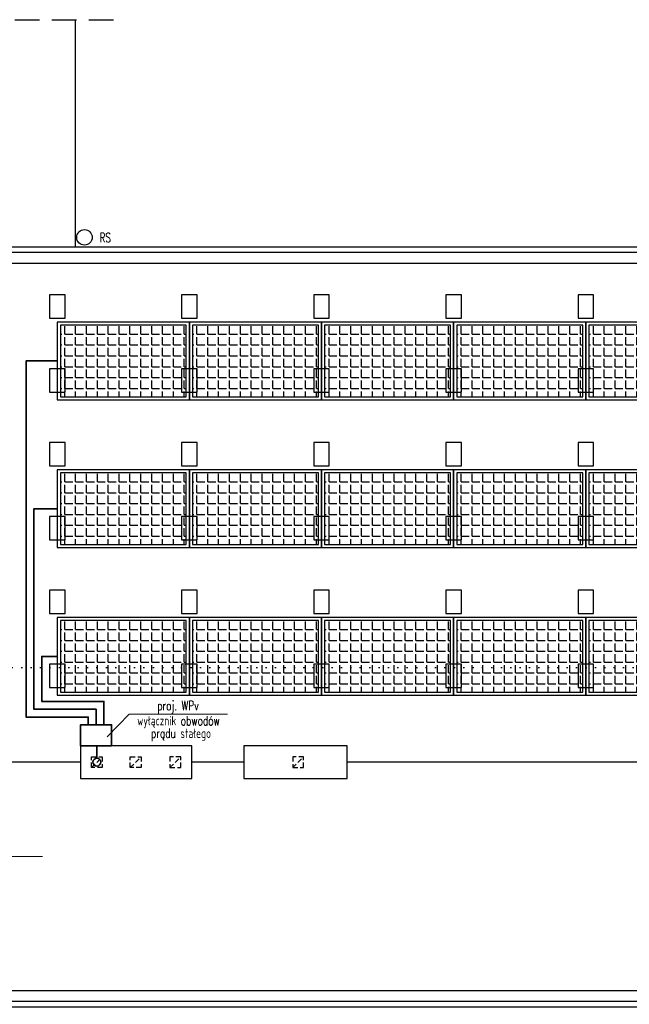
# Model space of a CAD drawing. Header units: millimetres. Extents: x 167273 to 188273, y -125105 to -88145.
# Tile 129 of 210: x 173391 to 174175, y -102101 to -100835. Entities that reach past the tile are written whole.
import ezdxf
from ezdxf.enums import TextEntityAlignment as Align

# ---------------------------------------------------------------- set-up
doc = ezdxf.new("R2010")
doc.units = ezdxf.units.MM
for name, pattern in [('ACAD_ISO03W100', [30, 12, -18]), ('ACAD_ISO07W100', [3, 0, -3]), ('HIDDEN', [9.525, 6.35, -3.175])]:
    doc.linetypes.add(name, pattern=pattern)
for name, color, linetype in [('a-op_text', 9, 'Continuous'), ('a-poziomy', 9, 'Continuous'), ('b-cienka', 9, 'Continuous'), ('b-przerywana1', 9, 'ACAD_ISO03W100'), ('b-widokowa', 7, 'Continuous'), ('El_tablice_opis', 9, 'Continuous'), ('h-hatch', 8, 'Continuous')]:
    doc.layers.add(name, color=color, linetype=linetype)
for name, color, linetype, lineweight in [('El_gniazda', 144, 'Continuous', 35), ('El_tablice', 10, 'Continuous', 35), ('opisy', 1, 'Continuous', 25)]:
    doc.layers.add(name, color=color, linetype=linetype, lineweight=lineweight)
doc.styles.add('Arial', font='romans.shx', dxfattribs={"width": 0.7, "height": 12})
doc.styles.add('PPAB_100', font='romans.shx', dxfattribs={"width": 0.7, "height": 12})

msp = doc.modelspace()

# ---------------------------------------------------------------- hatches: boundary and pattern name
at = {"layer": 'h-hatch'}
h = msp.add_hatch(dxfattribs=at)
h.set_pattern_fill('ANGLE', color=256, scale=2, style=0)
h.set_pattern_definition([(0, (-170, -5000), (0, 13.97), [10.16, -3.81]), (90, (-170, -5000), (-13.97, 9e-16), [10.16, -3.81])])
h.paths.add_polyline_path([(173605.44, -101227.89), (173443.44, -101227.89), (173443.44, -101319.89), (173605.44, -101319.89)])
h = msp.add_hatch(dxfattribs=at)
h.set_pattern_fill('ANGLE', color=256, scale=2, style=0)
h.set_pattern_definition([(0, (0, -5000), (0, 13.97), [10.16, -3.81]), (90, (0, -5000), (-13.97, 9e-16), [10.16, -3.81])])
h.paths.add_polyline_path([(173775.44, -101227.89), (173613.44, -101227.89), (173613.44, -101319.89), (173775.44, -101319.89)])
h = msp.add_hatch(dxfattribs=at)
h.set_pattern_fill('ANGLE', color=256, scale=2, style=0)
h.set_pattern_definition([(0, (170, -5000), (0, 13.97), [10.16, -3.81]), (90, (170, -5000), (-13.97, 9e-16), [10.16, -3.81])])
h.paths.add_polyline_path([(173945.44, -101227.89), (173783.44, -101227.89), (173783.44, -101319.89), (173945.44, -101319.89)])
h = msp.add_hatch(dxfattribs=at)
h.set_pattern_fill('ANGLE', color=256, scale=2, style=0)
h.set_pattern_definition([(0, (340, -5000), (0, 13.97), [10.16, -3.81]), (90, (340, -5000), (-13.97, 9e-16), [10.16, -3.81])])
h.paths.add_polyline_path([(174115.44, -101227.89), (173953.44, -101227.89), (173953.44, -101319.89), (174115.44, -101319.89)])
h = msp.add_hatch(dxfattribs=at)
h.set_pattern_fill('ANGLE', color=256, scale=2, style=0)
h.set_pattern_definition([(0, (510, -5000), (0, 13.97), [10.16, -3.81]), (90, (510, -5000), (-13.97, 9e-16), [10.16, -3.81])])
h.paths.add_polyline_path([(174285.44, -101227.89), (174123.44, -101227.89), (174123.44, -101319.89), (174285.44, -101319.89)])
h = msp.add_hatch(dxfattribs=at)
h.set_pattern_fill('ANGLE', color=256, scale=2, style=0)
h.set_pattern_definition([(0, (-170, -5190), (0, 13.97), [10.16, -3.81]), (90, (-170, -5190), (-13.97, 9e-16), [10.16, -3.81])])
h.paths.add_polyline_path([(173605.44, -101417.89), (173443.44, -101417.89), (173443.44, -101509.89), (173605.44, -101509.89)])
h = msp.add_hatch(dxfattribs=at)
h.set_pattern_fill('ANGLE', color=256, scale=2, style=0)
h.set_pattern_definition([(0, (0, -5190), (0, 13.97), [10.16, -3.81]), (90, (0, -5190), (-13.97, 9e-16), [10.16, -3.81])])
h.paths.add_polyline_path([(173775.44, -101417.89), (173613.44, -101417.89), (173613.44, -101509.89), (173775.44, -101509.89)])
h = msp.add_hatch(dxfattribs=at)
h.set_pattern_fill('ANGLE', color=256, scale=2, style=0)
h.set_pattern_definition([(0, (170, -5190), (0, 13.97), [10.16, -3.81]), (90, (170, -5190), (-13.97, 9e-16), [10.16, -3.81])])
h.paths.add_polyline_path([(173945.44, -101417.89), (173783.44, -101417.89), (173783.44, -101509.89), (173945.44, -101509.89)])
h = msp.add_hatch(dxfattribs=at)
h.set_pattern_fill('ANGLE', color=256, scale=2, style=0)
h.set_pattern_definition([(0, (340, -5190), (0, 13.97), [10.16, -3.81]), (90, (340, -5190), (-13.97, 9e-16), [10.16, -3.81])])
h.paths.add_polyline_path([(174115.44, -101417.89), (173953.44, -101417.89), (173953.44, -101509.89), (174115.44, -101509.89)])
h = msp.add_hatch(dxfattribs=at)
h.set_pattern_fill('ANGLE', color=256, scale=2, style=0)
h.set_pattern_definition([(0, (510, -5190), (0, 13.97), [10.16, -3.81]), (90, (510, -5190), (-13.97, 9e-16), [10.16, -3.81])])
h.paths.add_polyline_path([(174285.44, -101417.89), (174123.44, -101417.89), (174123.44, -101509.89), (174285.44, -101509.89)])
h = msp.add_hatch(dxfattribs=at)
h.set_pattern_fill('ANGLE', color=256, scale=2, style=0)
h.set_pattern_definition([(0, (-170, -5380), (0, 13.97), [10.16, -3.81]), (90, (-170, -5380), (-13.97, 9e-16), [10.16, -3.81])])
h.paths.add_polyline_path([(173605.44, -101607.89), (173443.44, -101607.89), (173443.44, -101699.89), (173605.44, -101699.89)])
h = msp.add_hatch(dxfattribs=at)
h.set_pattern_fill('ANGLE', color=256, scale=2, style=0)
h.set_pattern_definition([(0, (0, -5380), (0, 13.97), [10.16, -3.81]), (90, (0, -5380), (-13.97, 9e-16), [10.16, -3.81])])
h.paths.add_polyline_path([(173775.44, -101607.89), (173613.44, -101607.89), (173613.44, -101699.89), (173775.44, -101699.89)])
h = msp.add_hatch(dxfattribs=at)
h.set_pattern_fill('ANGLE', color=256, scale=2, style=0)
h.set_pattern_definition([(0, (170, -5380), (0, 13.97), [10.16, -3.81]), (90, (170, -5380), (-13.97, 9e-16), [10.16, -3.81])])
h.paths.add_polyline_path([(173945.44, -101607.89), (173783.44, -101607.89), (173783.44, -101699.89), (173945.44, -101699.89)])
h = msp.add_hatch(dxfattribs=at)
h.set_pattern_fill('ANGLE', color=256, scale=2, style=0)
h.set_pattern_definition([(0, (340, -5380), (0, 13.97), [10.16, -3.81]), (90, (340, -5380), (-13.97, 9e-16), [10.16, -3.81])])
h.paths.add_polyline_path([(174115.44, -101607.89), (173953.44, -101607.89), (173953.44, -101699.89), (174115.44, -101699.89)])
h = msp.add_hatch(dxfattribs=at)
h.set_pattern_fill('ANGLE', color=256, scale=2, style=0)
h.set_pattern_definition([(0, (510, -5380), (0, 13.97), [10.16, -3.81]), (90, (510, -5380), (-13.97, 9e-16), [10.16, -3.81])])
h.paths.add_polyline_path([(174285.44, -101607.89), (174123.44, -101607.89), (174123.44, -101699.89), (174285.44, -101699.89)])

# ---------------------------------------------------------------- linework, layer by layer
at = {"layer": 'a-poziomy', "linetype": 'ACAD_ISO07W100', "ltscale": 4}
msp.add_lwpolyline([(179286.44, -101668.05), (171971.94, -101668.05), (171971.94, -101957.57), (170976.98, -101957.57)], dxfattribs=at)
at = {"layer": 'b-cienka'}
for points in [[(173429.44, -101218.89), (173449.44, -101218.89), (173449.44, -101188.89), (173429.44, -101188.89)], [(173599.44, -101218.89), (173619.44, -101218.89), (173619.44, -101188.89), (173599.44, -101188.89)], [(173769.44, -101218.89), (173789.44, -101218.89), (173789.44, -101188.89), (173769.44, -101188.89)], [(173939.44, -101218.89), (173959.44, -101218.89), (173959.44, -101188.89), (173939.44, -101188.89)], [(174109.44, -101218.89), (174129.44, -101218.89), (174129.44, -101188.89), (174109.44, -101188.89)], [(173429.44, -101313.89), (173449.44, -101313.89), (173449.44, -101283.89), (173429.44, -101283.89)], [(173599.44, -101313.89), (173619.44, -101313.89), (173619.44, -101283.89), (173599.44, -101283.89)], [(173769.44, -101313.89), (173789.44, -101313.89), (173789.44, -101283.89), (173769.44, -101283.89)], [(173939.44, -101313.89), (173959.44, -101313.89), (173959.44, -101283.89), (173939.44, -101283.89)], [(174109.44, -101313.89), (174129.44, -101313.89), (174129.44, -101283.89), (174109.44, -101283.89)], [(173429.44, -101408.89), (173449.44, -101408.89), (173449.44, -101378.89), (173429.44, -101378.89)], [(173599.44, -101408.89), (173619.44, -101408.89), (173619.44, -101378.89), (173599.44, -101378.89)], [(173769.44, -101408.89), (173789.44, -101408.89), (173789.44, -101378.89), (173769.44, -101378.89)], [(173939.44, -101408.89), (173959.44, -101408.89), (173959.44, -101378.89), (173939.44, -101378.89)], [(174109.44, -101408.89), (174129.44, -101408.89), (174129.44, -101378.89), (174109.44, -101378.89)], [(173429.44, -101503.89), (173449.44, -101503.89), (173449.44, -101473.89), (173429.44, -101473.89)], [(173599.44, -101503.89), (173619.44, -101503.89), (173619.44, -101473.89), (173599.44, -101473.89)], [(173769.44, -101503.89), (173789.44, -101503.89), (173789.44, -101473.89), (173769.44, -101473.89)], [(173939.44, -101503.89), (173959.44, -101503.89), (173959.44, -101473.89), (173939.44, -101473.89)], [(174109.44, -101503.89), (174129.44, -101503.89), (174129.44, -101473.89), (174109.44, -101473.89)], [(173429.44, -101598.89), (173449.44, -101598.89), (173449.44, -101568.89), (173429.44, -101568.89)], [(173599.44, -101598.89), (173619.44, -101598.89), (173619.44, -101568.89), (173599.44, -101568.89)], [(173769.44, -101598.89), (173789.44, -101598.89), (173789.44, -101568.89), (173769.44, -101568.89)], [(173939.44, -101598.89), (173959.44, -101598.89), (173959.44, -101568.89), (173939.44, -101568.89)], [(174109.44, -101598.89), (174129.44, -101598.89), (174129.44, -101568.89), (174109.44, -101568.89)], [(173429.44, -101693.89), (173449.44, -101693.89), (173449.44, -101663.89), (173429.44, -101663.89)], [(173599.44, -101693.89), (173619.44, -101693.89), (173619.44, -101663.89), (173599.44, -101663.89)], [(173769.44, -101693.89), (173789.44, -101693.89), (173789.44, -101663.89), (173769.44, -101663.89)], [(173939.44, -101693.89), (173959.44, -101693.89), (173959.44, -101663.89), (173939.44, -101663.89)], [(174109.44, -101693.89), (174129.44, -101693.89), (174129.44, -101663.89), (174109.44, -101663.89)]]:
    msp.add_lwpolyline(points, close=True, dxfattribs=at)
at = {"layer": 'b-przerywana1', "linetype": 'HIDDEN'}
for p, q in [((173483.44, -101796.89), (173497.44, -101782.89)), ((173533.44, -101796.89), (173547.44, -101782.89)), ((173598.44, -101782.89), (173584.44, -101782.89)), ((173584.44, -101796.89), (173598.44, -101782.89)), ((173756.44, -101782.89), (173742.44, -101782.89)), ((173742.44, -101796.89), (173756.44, -101782.89))]:
    msp.add_line(p, q, dxfattribs=at)
at = {"layer": 'b-przerywana1', "linetype": 'HIDDEN', "ltscale": 5}
msp.add_lwpolyline([(173051.44, -100834.89), (173512.44, -100834.89)], dxfattribs=at)
at = {"layer": 'b-przerywana1', "linetype": 'HIDDEN'}
for points in [[(173483.44, -101782.89), (173497.44, -101782.89), (173497.44, -101796.89), (173483.44, -101796.89)], [(173533.44, -101782.89), (173547.44, -101782.89), (173547.44, -101796.89), (173533.44, -101796.89)]]:
    msp.add_lwpolyline(points, close=True, dxfattribs=at)
for points in [[(173584.44, -101782.89), (173584.44, -101796.89), (173598.44, -101796.89), (173598.44, -101782.89)], [(173742.44, -101782.89), (173742.44, -101796.89), (173756.44, -101796.89), (173756.44, -101782.89)]]:
    msp.add_lwpolyline(points, dxfattribs=at)
at = {"layer": 'b-widokowa'}
for p, q in [((173469.44, -101789.89), (171958.44, -101789.89)), ((173679.44, -101789.89), (173612.44, -101789.89)), ((174221.44, -101789.89), (173812.44, -101789.89))]:
    msp.add_line(p, q, dxfattribs=at)
for points in [[(170962.44, -101126.89), (179273.44, -101126.89), (179273.44, -102104.89), (170962.44, -102104.89)], [(170969.44, -101133.89), (179266.44, -101133.89), (179266.44, -102097.89), (170969.44, -102097.89)], [(170983.44, -101147.89), (179252.44, -101147.89), (179252.44, -102083.89), (170983.44, -102083.89)], [(173469.44, -101810.89), (173612.44, -101810.89), (173612.44, -101768.89), (173469.44, -101768.89)], [(173679.44, -101810.89), (173812.44, -101810.89), (173812.44, -101768.89), (173679.44, -101768.89)]]:
    msp.add_lwpolyline(points, close=True, dxfattribs=at)
at = {"layer": 'El_gniazda'}
msp.add_line((173490.44, -101784.89), (173490.44, -101768.89), dxfattribs=at)
at = {"layer": 'El_gniazda', "lineweight": 15}
msp.add_line((173077.68, -101911.41), (173420.28, -101911.41), dxfattribs=at)
at = {"layer": 'El_gniazda'}
for points in [[(173479.44, -101741.89), (173479.44, -101731.89), (173399.44, -101731.89), (173399.44, -101273.89), (173439.44, -101273.89)], [(173439.44, -101463.89), (173409.44, -101463.89), (173409.44, -101721.89), (173489.44, -101721.89), (173489.44, -101741.89)], [(173439.44, -101653.89), (173419.44, -101653.89), (173419.44, -101711.89), (173499.44, -101711.89), (173499.44, -101741.89)]]:
    msp.add_lwpolyline(points, dxfattribs=at)
msp.add_lwpolyline([(173420.28, -101911.41, 0, 10, 0), (173435.28, -101885.43, 0, 0, 0), (173487.94, -101794.22, 0, 0, 0)], format="xyseb", dxfattribs=at)
msp.add_circle((173490.44, -101789.89), 5, dxfattribs=at)
at = {"layer": 'El_tablice', "ltscale": 0.7}
msp.add_lwpolyline([(173509.44, -101768.89), (173469.44, -101768.89), (173469.44, -101741.89), (173509.44, -101741.89)], close=True, dxfattribs=at)
at = {"layer": 'El_tablice_opis', "lineweight": 18}
msp.add_lwpolyline([(173503.86, -101757.35), (173531.84, -101728.21), (173658.58, -101728.21)], dxfattribs=at)
at = {"layer": 'h-hatch'}
msp.add_line((173462.44, -100834.89), (173462.44, -101126.89), dxfattribs=at)
at = {"layer": 'h-hatch', "ltscale": 0.5}
msp.add_circle((173474.44, -101114.89), 10, dxfattribs=at)
at = {"layer": 'opisy', "color": 5}
for points in [[(173609.44, -101323.89), (173609.44, -101223.89), (173439.44, -101223.89), (173439.44, -101323.89)], [(173605.44, -101319.89), (173605.44, -101227.89), (173443.44, -101227.89), (173443.44, -101319.89)], [(173779.44, -101323.89), (173779.44, -101223.89), (173609.44, -101223.89), (173609.44, -101323.89)], [(173775.44, -101319.89), (173775.44, -101227.89), (173613.44, -101227.89), (173613.44, -101319.89)], [(173949.44, -101323.89), (173949.44, -101223.89), (173779.44, -101223.89), (173779.44, -101323.89)], [(173945.44, -101319.89), (173945.44, -101227.89), (173783.44, -101227.89), (173783.44, -101319.89)], [(174119.44, -101323.89), (174119.44, -101223.89), (173949.44, -101223.89), (173949.44, -101323.89)], [(174115.44, -101319.89), (174115.44, -101227.89), (173953.44, -101227.89), (173953.44, -101319.89)], [(174289.44, -101323.89), (174289.44, -101223.89), (174119.44, -101223.89), (174119.44, -101323.89)], [(174285.44, -101319.89), (174285.44, -101227.89), (174123.44, -101227.89), (174123.44, -101319.89)], [(173609.44, -101513.89), (173609.44, -101413.89), (173439.44, -101413.89), (173439.44, -101513.89)], [(173605.44, -101509.89), (173605.44, -101417.89), (173443.44, -101417.89), (173443.44, -101509.89)], [(173779.44, -101513.89), (173779.44, -101413.89), (173609.44, -101413.89), (173609.44, -101513.89)], [(173775.44, -101509.89), (173775.44, -101417.89), (173613.44, -101417.89), (173613.44, -101509.89)], [(173949.44, -101513.89), (173949.44, -101413.89), (173779.44, -101413.89), (173779.44, -101513.89)], [(173945.44, -101509.89), (173945.44, -101417.89), (173783.44, -101417.89), (173783.44, -101509.89)], [(174119.44, -101513.89), (174119.44, -101413.89), (173949.44, -101413.89), (173949.44, -101513.89)], [(174115.44, -101509.89), (174115.44, -101417.89), (173953.44, -101417.89), (173953.44, -101509.89)], [(174289.44, -101513.89), (174289.44, -101413.89), (174119.44, -101413.89), (174119.44, -101513.89)], [(174285.44, -101509.89), (174285.44, -101417.89), (174123.44, -101417.89), (174123.44, -101509.89)], [(173609.44, -101703.89), (173609.44, -101603.89), (173439.44, -101603.89), (173439.44, -101703.89)], [(173605.44, -101699.89), (173605.44, -101607.89), (173443.44, -101607.89), (173443.44, -101699.89)], [(173779.44, -101703.89), (173779.44, -101603.89), (173609.44, -101603.89), (173609.44, -101703.89)], [(173775.44, -101699.89), (173775.44, -101607.89), (173613.44, -101607.89), (173613.44, -101699.89)], [(173949.44, -101703.89), (173949.44, -101603.89), (173779.44, -101603.89), (173779.44, -101703.89)], [(173945.44, -101699.89), (173945.44, -101607.89), (173783.44, -101607.89), (173783.44, -101699.89)], [(174119.44, -101703.89), (174119.44, -101603.89), (173949.44, -101603.89), (173949.44, -101703.89)], [(174115.44, -101699.89), (174115.44, -101607.89), (173953.44, -101607.89), (173953.44, -101699.89)], [(174289.44, -101703.89), (174289.44, -101603.89), (174119.44, -101603.89), (174119.44, -101703.89)], [(174285.44, -101699.89), (174285.44, -101607.89), (174123.44, -101607.89), (174123.44, -101699.89)]]:
    msp.add_lwpolyline(points, close=True, dxfattribs=at)

# ---------------------------------------------------------------- texts
at = {"layer": 'a-op_text', "ltscale": 0.5, "insert": (173501.26, -101115.14), "char_height": 12, "width": 60, "attachment_point": 5, "style": 'PPAB_100'}
msp.add_mtext('RS', dxfattribs=at)
at = {"layer": 'El_tablice_opis', "lineweight": 18, "style": 'Arial', "width": 0.7}
for s, p in [('proj. WPv', (173594.71, -101723.21)), ('wyłącznik obwodów', (173595.39, -101742.59)), ('prądu stałego', (173598.63, -101758.82))]:
    msp.add_text(s, height=12, dxfattribs=at).set_placement(p, align=Align.CENTER)

doc.saveas('drawing.dxf')
